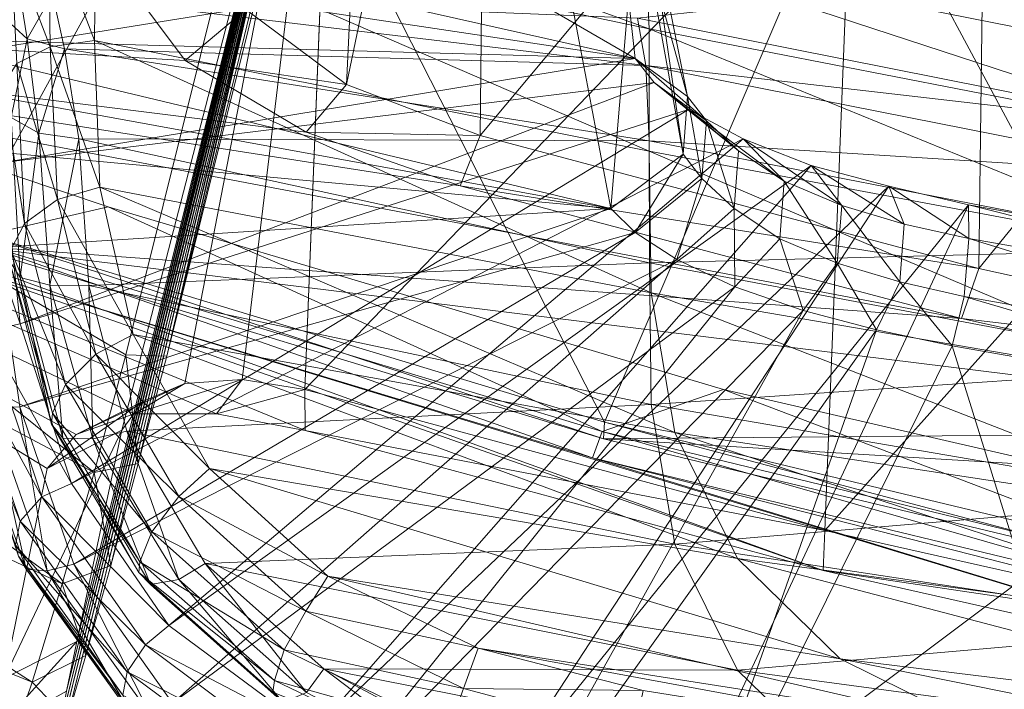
# Model space of a CAD drawing. Header units: inches. Extents: x 813 to 1305, y 19 to 194.
# Tile 43 of 163: x 1163.94 to 1165.79, y 58.5 to 59.76. Entities that reach past the tile are written whole.
import ezdxf

# ---------------------------------------------------------------- set-up
doc = ezdxf.new("R2010")
doc.units = ezdxf.units.IN
doc.header["$MEASUREMENT"] = 0
doc.layers.add('CET color Grey98', color=7, linetype='Continuous', true_color=0xfafafa)
doc.layers.add('CET color Grey99', color=7, linetype='Continuous', true_color=0xfcfcfc)
doc.layers.add('CET Default', color=7, linetype='Continuous')

# ---------------------------------------------------------------- blocks, each defined once
blk = doc.blocks.new('*C286')
at = {"layer": 'CET color Grey98', "linetype": 'Continuous', "lineweight": 0}
for points in [[(6.828, 20.5817, 40.3444), (5.9841, 20.7303, 40.4087), (6.4491, 21.7997, 41.198), (6.828, 20.5817, 40.3444)], [(7.3593, 21.6564, 41.1198), (6.828, 20.5817, 40.3444), (6.4491, 21.7997, 41.198), (7.3593, 21.6564, 41.1198)], [(6.4474, 21.6567, 41.4336), (5.9575, 20.4663, 40.4944), (7.3579, 21.5171, 41.3576), (6.4474, 21.6567, 41.4336)], [(6.9699, 20.5519, 40.3284), (6.828, 20.5817, 40.3444), (7.3593, 21.6564, 41.1198), (6.9699, 20.5519, 40.3284)], [(7.7005, 21.5776, 41.0761), (6.9699, 20.5519, 40.3284), (7.3593, 21.6564, 41.1198), (7.7005, 21.5776, 41.0761)], [(7.1081, 20.5156, 40.2995), (6.9699, 20.5519, 40.3284), (7.7005, 21.5776, 41.0761), (7.1081, 20.5156, 40.2995)], [(8.0213, 21.4499, 41.005), (7.1081, 20.5156, 40.2995), (7.7005, 21.5776, 41.0761), (8.0213, 21.4499, 41.005)], [(5.9575, 20.4663, 40.4944), (6.7973, 20.317, 40.4282), (7.3579, 21.5171, 41.3576), (5.9575, 20.4663, 40.4944)], [(7.3579, 21.5171, 41.3576), (6.7973, 20.317, 40.4282), (7.7037, 21.4386, 41.3141), (7.3579, 21.5171, 41.3576)], [(7.2366, 20.4707, 40.2478), (7.1081, 20.5156, 40.2995), (8.0213, 21.4499, 41.005), (7.2366, 20.4707, 40.2478)], [(8.2928, 21.2541, 40.8964), (7.2366, 20.4707, 40.2478), (8.0213, 21.4499, 41.005), (8.2928, 21.2541, 40.8964)], [(6.7973, 20.317, 40.4282), (6.947, 20.2817, 40.4033), (7.7037, 21.4386, 41.3141), (6.7973, 20.317, 40.4282)], [(7.7037, 21.4386, 41.3141), (6.947, 20.2817, 40.4033), (8.0286, 21.3095, 41.2423), (7.7037, 21.4386, 41.3141)], [(6.0846, 21.227, 17.5186), (5.0893, 21.4101, 17.4229), (7.504, 20.7929, 17.8769), (6.0846, 21.227, 17.5186)], [(5.0893, 21.4101, 17.4229), (6.2868, 21.0875, 17.7281), (7.504, 20.7929, 17.8769), (5.0893, 21.4101, 17.4229)], [(8.0878, 21.4109, 41.238), (8.0601, 21.3565, 41.2572), (8.3781, 21.1949, 41.1175), (8.0878, 21.4109, 41.238)], [(8.0878, 21.4109, 41.238), (8.3781, 21.1949, 41.1175), (8.3866, 21.2388, 41.066), (8.0878, 21.4109, 41.238)], [(8.0601, 21.3565, 41.2572), (8.0286, 21.3095, 41.2423), (8.3438, 21.1443, 41.1407), (8.0601, 21.3565, 41.2572)], [(8.0601, 21.3565, 41.2572), (8.3438, 21.1443, 41.1407), (8.3781, 21.1949, 41.1175), (8.0601, 21.3565, 41.2572)], [(8.4909, 21.2838, 15.7438), (8.6006, 21.3435, 15.7113), (8.5568, 21.2143, 15.5172), (8.4909, 21.2838, 15.7438)], [(8.5568, 21.2143, 15.5172), (8.6006, 21.3435, 15.7113), (9.8698, 20.6791, 15.4352), (8.5568, 21.2143, 15.5172)], [(7.9934, 19.2464, 16.919), (8.5073, 21.328, 15.9552), (8.4909, 21.2838, 15.7438), (7.9934, 19.2464, 16.919)], [(7.9934, 19.2464, 16.919), (7.9942, 19.2388, 17.0356), (8.5073, 21.328, 15.9552), (7.9934, 19.2464, 16.919)], [(7.9942, 19.2388, 17.0356), (8.5049, 21.299, 16.171), (8.5073, 21.328, 15.9552), (7.9942, 19.2388, 17.0356)], [(6.947, 20.2817, 40.4033), (7.0926, 20.2427, 40.368), (8.0286, 21.3095, 41.2423), (6.947, 20.2817, 40.4033)], [(8.0286, 21.3095, 41.2423), (7.0926, 20.2427, 40.368), (8.3, 21.1082, 41.1307), (8.0286, 21.3095, 41.2423)], [(7.9942, 19.2388, 17.0356), (7.9904, 19.2126, 17.1499), (8.5049, 21.299, 16.171), (7.9942, 19.2388, 17.0356)], [(7.9904, 19.2126, 17.1499), (8.4923, 21.2313, 16.3781), (8.5049, 21.299, 16.171), (7.9904, 19.2126, 17.1499)], [(8.0286, 21.3095, 41.2423), (8.3, 21.1082, 41.1307), (8.3438, 21.1443, 41.1407), (8.0286, 21.3095, 41.2423)], [(8.4923, 21.2313, 16.3781), (8.473, 21.1384, 16.5748), (8.6249, 21.3052, 16.4073), (8.4923, 21.2313, 16.3781)], [(8.473, 21.1384, 16.5748), (8.6093, 21.2074, 16.6251), (8.6249, 21.3052, 16.4073), (8.473, 21.1384, 16.5748)], [(7.9839, 19.2175, 16.8083), (8.4909, 21.2838, 15.7438), (8.456, 21.1647, 15.5666), (7.9839, 19.2175, 16.8083)], [(7.9839, 19.2175, 16.8083), (7.9934, 19.2464, 16.919), (8.4909, 21.2838, 15.7438), (7.9839, 19.2175, 16.8083)], [(8.3331, 21.2777, 40.9254), (8.3678, 21.2803, 40.9761), (8.5284, 21.0051, 40.775), (8.3331, 21.2777, 40.9254)], [(8.3678, 21.2803, 40.9761), (8.3809, 21.2572, 41.0315), (8.5681, 21.0018, 40.8216), (8.3678, 21.2803, 40.9761)], [(8.3678, 21.2803, 40.9761), (8.5681, 21.0018, 40.8216), (8.5284, 21.0051, 40.775), (8.3678, 21.2803, 40.9761)], [(8.456, 21.1647, 15.5666), (8.4909, 21.2838, 15.7438), (8.5568, 21.2143, 15.5172), (8.456, 21.1647, 15.5666)], [(8.2928, 21.2541, 40.8964), (8.3331, 21.2777, 40.9254), (8.4787, 20.9925, 40.7519), (8.2928, 21.2541, 40.8964)], [(8.3331, 21.2777, 40.9254), (8.5284, 21.0051, 40.775), (8.4787, 20.9925, 40.7519), (8.3331, 21.2777, 40.9254)], [(7.3455, 20.4196, 40.167), (7.2366, 20.4707, 40.2478), (8.2928, 21.2541, 40.8964), (7.3455, 20.4196, 40.167)], [(8.4787, 20.9925, 40.7519), (7.3455, 20.4196, 40.167), (8.2928, 21.2541, 40.8964), (8.4787, 20.9925, 40.7519)], [(8.3809, 21.2572, 41.0315), (8.3866, 21.2388, 41.066), (8.5822, 20.9775, 40.875), (8.3809, 21.2572, 41.0315)], [(8.3809, 21.2572, 41.0315), (8.5822, 20.9775, 40.875), (8.5681, 21.0018, 40.8216), (8.3809, 21.2572, 41.0315)], [(6.0779, 21.1521, 17.3494), (6.0846, 21.227, 17.5186), (7.0701, 21.0046, 17.6302), (6.0779, 21.1521, 17.3494)], [(7.0701, 21.0046, 17.6302), (6.0846, 21.227, 17.5186), (8.6998, 20.4307, 18.0492), (7.0701, 21.0046, 17.6302)], [(6.0846, 21.227, 17.5186), (7.504, 20.7929, 17.8769), (8.6998, 20.4307, 18.0492), (6.0846, 21.227, 17.5186)], [(7.9904, 19.2126, 17.1499), (7.9854, 19.1817, 17.2632), (8.4923, 21.2313, 16.3781), (7.9904, 19.2126, 17.1499)], [(7.9854, 19.1817, 17.2632), (8.473, 21.1384, 16.5748), (8.4923, 21.2313, 16.3781), (7.9854, 19.1817, 17.2632)], [(8.3866, 21.2388, 41.066), (8.3781, 21.1949, 41.1175), (8.5881, 20.9569, 40.9082), (8.3866, 21.2388, 41.066)], [(8.3866, 21.2388, 41.066), (8.5881, 20.9569, 40.9082), (8.5822, 20.9775, 40.875), (8.3866, 21.2388, 41.066)], [(8.473, 21.1384, 16.5748), (8.3885, 20.7403, 17.3458), (8.6093, 21.2074, 16.6251), (8.473, 21.1384, 16.5748)], [(8.3885, 20.7403, 17.3458), (8.5286, 20.8127, 17.397), (8.6093, 21.2074, 16.6251), (8.3885, 20.7403, 17.3458)], [(8.456, 21.1647, 15.5666), (8.5568, 21.2143, 15.5172), (8.5006, 21.0294, 15.3777), (8.456, 21.1647, 15.5666)], [(8.5006, 21.0294, 15.3777), (8.5568, 21.2143, 15.5172), (9.8049, 20.4152, 15.2999), (8.5006, 21.0294, 15.3777)], [(8.6093, 21.2074, 16.6251), (8.5286, 20.8127, 17.397), (9.8664, 19.9918, 18.2418), (8.6093, 21.2074, 16.6251)], [(8.5568, 21.2143, 15.5172), (9.8698, 20.6791, 15.4352), (9.8049, 20.4152, 15.2999), (8.5568, 21.2143, 15.5172)], [(8.3781, 21.1949, 41.1175), (8.3438, 21.1443, 41.1407), (8.5796, 20.9118, 40.9605), (8.3781, 21.1949, 41.1175)], [(8.3781, 21.1949, 41.1175), (8.5796, 20.9118, 40.9605), (8.5881, 20.9569, 40.9082), (8.3781, 21.1949, 41.1175)], [(6.0779, 21.1521, 17.3494), (7.0672, 20.9294, 17.4624), (6.0279, 19.7662, 17.0377), (6.0779, 21.1521, 17.3494)], [(7.0672, 20.9294, 17.4624), (6.0779, 21.1521, 17.3494), (7.0701, 21.0046, 17.6302), (7.0672, 20.9294, 17.4624)], [(7.9679, 19.1601, 16.707), (8.456, 21.1647, 15.5666), (8.4092, 20.9949, 15.4387), (7.9679, 19.1601, 16.707)], [(7.9679, 19.1601, 16.707), (7.9839, 19.2175, 16.8083), (8.456, 21.1647, 15.5666), (7.9679, 19.1601, 16.707)], [(8.4092, 20.9949, 15.4387), (8.456, 21.1647, 15.5666), (8.5006, 21.0294, 15.3777), (8.4092, 20.9949, 15.4387)], [(8.3885, 20.7403, 17.3458), (8.473, 21.1384, 16.5748), (7.9854, 19.1817, 17.2632), (8.3885, 20.7403, 17.3458)], [(8.3438, 21.1443, 41.1407), (8.3, 21.1082, 41.1307), (8.5387, 20.8658, 40.988), (8.3438, 21.1443, 41.1407)], [(8.3438, 21.1443, 41.1407), (8.5387, 20.8658, 40.988), (8.5796, 20.9118, 40.9605), (8.3438, 21.1443, 41.1407)], [(7.0926, 20.2427, 40.368), (7.2209, 20.1925, 40.2977), (8.3, 21.1082, 41.1307), (7.0926, 20.2427, 40.368)], [(8.3, 21.1082, 41.1307), (7.2209, 20.1925, 40.2977), (8.4826, 20.841, 40.983), (8.3, 21.1082, 41.1307)], [(8.3, 21.1082, 41.1307), (8.4826, 20.841, 40.983), (8.5387, 20.8658, 40.988), (8.3, 21.1082, 41.1307)], [(6.2868, 21.0875, 17.7281), (6.272, 21.0384, 17.7466), (7.4859, 20.7429, 17.8966), (6.2868, 21.0875, 17.7281)], [(7.504, 20.7929, 17.8769), (6.2868, 21.0875, 17.7281), (7.4859, 20.7429, 17.8966), (7.504, 20.7929, 17.8769)], [(6.2634, 21.0492, 17.8523), (4.8932, 20.913, 18.5145), (7.4829, 20.7567, 17.9988), (6.2634, 21.0492, 17.8523)], [(6.272, 21.0384, 17.7466), (6.0789, 20.9353, 17.6983), (7.2578, 20.6641, 17.8453), (6.272, 21.0384, 17.7466)], [(7.4813, 20.7256, 17.9378), (6.2621, 21.0183, 17.7905), (6.2634, 21.0492, 17.8523), (7.4813, 20.7256, 17.9378)], [(7.4829, 20.7567, 17.9988), (7.4813, 20.7256, 17.9378), (6.2634, 21.0492, 17.8523), (7.4829, 20.7567, 17.9988)], [(7.4859, 20.7429, 17.8966), (6.272, 21.0384, 17.7466), (7.2578, 20.6641, 17.8453), (7.4859, 20.7429, 17.8966)], [(8.4092, 20.9949, 15.4387), (8.5006, 21.0294, 15.3777), (8.4406, 20.8204, 15.2787), (8.4092, 20.9949, 15.4387)], [(8.4406, 20.8204, 15.2787), (8.5006, 21.0294, 15.3777), (9.7327, 20.1327, 15.2141), (8.4406, 20.8204, 15.2787)], [(8.5006, 21.0294, 15.3777), (9.8049, 20.4152, 15.2999), (9.7327, 20.1327, 15.2141), (8.5006, 21.0294, 15.3777)], [(5.8573, 19.8065, 17.0011), (6.2621, 21.0183, 17.7905), (7.0104, 19.623, 17.1541), (5.8573, 19.8065, 17.0011)], [(6.2621, 21.0183, 17.7905), (7.4813, 20.7256, 17.9378), (7.0104, 19.623, 17.1541), (6.2621, 21.0183, 17.7905)], [(7.0672, 20.9294, 17.4624), (7.0701, 21.0046, 17.6302), (8.0437, 20.741, 17.7565), (7.0672, 20.9294, 17.4624)], [(8.0437, 20.741, 17.7565), (7.0701, 21.0046, 17.6302), (9.8664, 19.9918, 18.2418), (8.0437, 20.741, 17.7565)], [(7.0701, 21.0046, 17.6302), (8.6998, 20.4307, 18.0492), (9.8664, 19.9918, 18.2418), (7.0701, 21.0046, 17.6302)], [(8.4787, 20.9925, 40.7519), (8.5284, 21.0051, 40.775), (8.5798, 20.697, 40.5884), (8.4787, 20.9925, 40.7519)], [(8.5284, 21.0051, 40.775), (8.6361, 20.699, 40.606), (8.5798, 20.697, 40.5884), (8.5284, 21.0051, 40.775)], [(8.5284, 21.0051, 40.775), (8.5681, 21.0018, 40.8216), (8.6361, 20.699, 40.606), (8.5284, 21.0051, 40.775)], [(8.5681, 21.0018, 40.8216), (8.6784, 20.6871, 40.6477), (8.6361, 20.699, 40.606), (8.5681, 21.0018, 40.8216)], [(8.5681, 21.0018, 40.8216), (8.5822, 20.9775, 40.875), (8.6784, 20.6871, 40.6477), (8.5681, 21.0018, 40.8216)], [(7.4237, 20.3686, 40.0559), (7.3455, 20.4196, 40.167), (8.4787, 20.9925, 40.7519), (7.4237, 20.3686, 40.0559)], [(8.5798, 20.697, 40.5884), (7.4237, 20.3686, 40.0559), (8.4787, 20.9925, 40.7519), (8.5798, 20.697, 40.5884)], [(7.9461, 19.069, 16.6377), (8.4092, 20.9949, 15.4387), (8.3577, 20.8035, 15.3476), (7.9461, 19.069, 16.6377)], [(7.9461, 19.069, 16.6377), (7.9679, 19.1601, 16.707), (8.4092, 20.9949, 15.4387), (7.9461, 19.069, 16.6377)], [(8.3577, 20.8035, 15.3476), (8.4092, 20.9949, 15.4387), (8.4406, 20.8204, 15.2787), (8.3577, 20.8035, 15.3476)], [(8.5881, 20.9569, 40.9082), (8.5796, 20.9118, 40.9605), (8.6948, 20.6365, 40.7304), (8.5881, 20.9569, 40.9082)], [(7.0672, 20.9294, 17.4624), (7.0146, 19.5927, 17.163), (6.0279, 19.7662, 17.0377), (7.0672, 20.9294, 17.4624)], [(7.0672, 20.9294, 17.4624), (8.0441, 20.6644, 17.5908), (7.0146, 19.5927, 17.163), (7.0672, 20.9294, 17.4624)], [(8.0441, 20.6644, 17.5908), (7.0672, 20.9294, 17.4624), (8.0437, 20.741, 17.7565), (8.0441, 20.6644, 17.5908)], [(4.8932, 20.913, 18.5145), (5.8569, 20.7423, 18.611), (7.4829, 20.7567, 17.9988), (4.8932, 20.913, 18.5145)], [(8.5796, 20.9118, 40.9605), (8.5387, 20.8658, 40.988), (8.6875, 20.5928, 40.7843), (8.5796, 20.9118, 40.9605)], [(8.5796, 20.9118, 40.9605), (8.6875, 20.5928, 40.7843), (8.6948, 20.6365, 40.7304), (8.5796, 20.9118, 40.9605)], [(8.5387, 20.8658, 40.988), (8.4826, 20.841, 40.983), (8.6435, 20.5545, 40.8168), (8.5387, 20.8658, 40.988)], [(8.5387, 20.8658, 40.988), (8.6435, 20.5545, 40.8168), (8.6875, 20.5928, 40.7843), (8.5387, 20.8658, 40.988)], [(7.2209, 20.1925, 40.2977), (7.3236, 20.1376, 40.1954), (8.4826, 20.841, 40.983), (7.2209, 20.1925, 40.2977)], [(8.4826, 20.841, 40.983), (7.3236, 20.1376, 40.1954), (8.5791, 20.5408, 40.8167), (8.4826, 20.841, 40.983)], [(8.4826, 20.841, 40.983), (8.5791, 20.5408, 40.8167), (8.6435, 20.5545, 40.8168), (8.4826, 20.841, 40.983)], [(8.3577, 20.8035, 15.3476), (8.4406, 20.8204, 15.2787), (8.3805, 20.5992, 15.2105), (8.3577, 20.8035, 15.3476)], [(8.3805, 20.5992, 15.2105), (8.4406, 20.8204, 15.2787), (9.6537, 19.8472, 15.1445), (8.3805, 20.5992, 15.2105)], [(8.4406, 20.8204, 15.2787), (9.7327, 20.1327, 15.2141), (9.6537, 19.8472, 15.1445), (8.4406, 20.8204, 15.2787)], [(7.9236, 18.9632, 16.5917), (8.3577, 20.8035, 15.3476), (8.304, 20.6012, 15.2851), (7.9236, 18.9632, 16.5917)], [(7.9236, 18.9632, 16.5917), (7.9461, 19.069, 16.6377), (8.3577, 20.8035, 15.3476), (7.9236, 18.9632, 16.5917)], [(8.304, 20.6012, 15.2851), (8.3577, 20.8035, 15.3476), (8.3805, 20.5992, 15.2105), (8.304, 20.6012, 15.2851)], [(8.3885, 20.7403, 17.3458), (8.3491, 20.6865, 17.4458), (8.5286, 20.8127, 17.397), (8.3885, 20.7403, 17.3458)], [(8.3491, 20.6865, 17.4458), (8.4742, 20.7485, 17.5452), (8.5286, 20.8127, 17.397), (8.3491, 20.6865, 17.4458)], [(9.8664, 19.9918, 18.2418), (8.5286, 20.8127, 17.397), (8.4742, 20.7485, 17.5452), (9.8664, 19.9918, 18.2418)], [(7.504, 20.7929, 17.8769), (7.4859, 20.7429, 17.8966), (8.6789, 20.3819, 18.0693), (7.504, 20.7929, 17.8769)], [(8.6998, 20.4307, 18.0492), (7.504, 20.7929, 17.8769), (8.6789, 20.3819, 18.0693), (8.6998, 20.4307, 18.0492)], [(6.8105, 20.5307, 18.7256), (5.8569, 20.7423, 18.611), (5.8284, 20.646, 18.6793), (6.8105, 20.5307, 18.7256)], [(7.4829, 20.7567, 17.9988), (5.8569, 20.7423, 18.611), (8.6794, 20.393, 18.1724), (7.4829, 20.7567, 17.9988)], [(5.8569, 20.7423, 18.611), (6.8105, 20.5307, 18.7256), (8.6794, 20.393, 18.1724), (5.8569, 20.7423, 18.611)], [(7.4859, 20.7429, 17.8966), (7.2578, 20.6641, 17.8453), (8.4137, 20.3207, 18.012), (7.4859, 20.7429, 17.8966)], [(8.6781, 20.3631, 18.1111), (7.4813, 20.7256, 17.9378), (7.4829, 20.7567, 17.9988), (8.6781, 20.3631, 18.1111)], [(8.6794, 20.393, 18.1724), (8.6781, 20.3631, 18.1111), (7.4829, 20.7567, 17.9988), (8.6794, 20.393, 18.1724)], [(8.6789, 20.3819, 18.0693), (7.4859, 20.7429, 17.8966), (8.4137, 20.3207, 18.012), (8.6789, 20.3819, 18.0693)], [(8.3491, 20.6865, 17.4458), (8.2698, 20.6531, 17.5287), (8.4742, 20.7485, 17.5452), (8.3491, 20.6865, 17.4458)], [(8.2698, 20.6531, 17.5287), (8.3652, 20.71, 17.6705), (8.4742, 20.7485, 17.5452), (8.2698, 20.6531, 17.5287)], [(8.4742, 20.7485, 17.5452), (8.3652, 20.71, 17.6705), (9.8664, 19.9918, 18.2418), (8.4742, 20.7485, 17.5452)], [(5.964, 20.637, 40.3475), (5.9841, 20.7303, 40.4087), (6.8051, 20.4889, 40.2826), (5.964, 20.637, 40.3475)], [(5.9841, 20.7303, 40.4087), (6.828, 20.5817, 40.3444), (6.8051, 20.4889, 40.2826), (5.9841, 20.7303, 40.4087)], [(7.0104, 19.623, 17.1541), (7.4813, 20.7256, 17.9378), (8.153, 19.404, 17.3369), (7.0104, 19.623, 17.1541)], [(7.4813, 20.7256, 17.9378), (8.6781, 20.3631, 18.1111), (8.153, 19.404, 17.3369), (7.4813, 20.7256, 17.9378)], [(7.9854, 19.1817, 17.2632), (8.3491, 20.6865, 17.4458), (8.3885, 20.7403, 17.3458), (7.9854, 19.1817, 17.2632)], [(8.0441, 20.6644, 17.5908), (8.0437, 20.741, 17.7565), (8.2105, 20.7099, 17.742), (8.0441, 20.6644, 17.5908)], [(8.2105, 20.7099, 17.742), (8.0437, 20.741, 17.7565), (9.8664, 19.9918, 18.2418), (8.2105, 20.7099, 17.742)], [(8.1619, 20.6453, 17.5806), (8.0441, 20.6644, 17.5908), (8.2105, 20.7099, 17.742), (8.1619, 20.6453, 17.5806)], [(8.2698, 20.6531, 17.5287), (8.1619, 20.6453, 17.5806), (8.3652, 20.71, 17.6705), (8.2698, 20.6531, 17.5287)], [(8.1619, 20.6453, 17.5806), (8.2105, 20.7099, 17.742), (8.3652, 20.71, 17.6705), (8.1619, 20.6453, 17.5806)], [(9.8664, 19.9918, 18.2418), (8.3652, 20.71, 17.6705), (8.2105, 20.7099, 17.742), (9.8664, 19.9918, 18.2418)], [(7.4692, 20.3239, 39.9251), (7.4237, 20.3686, 40.0559), (8.5798, 20.697, 40.5884), (7.4692, 20.3239, 39.9251)], [(8.6239, 20.3971, 40.4077), (7.4692, 20.3239, 39.9251), (8.5798, 20.697, 40.5884), (8.6239, 20.3971, 40.4077)], [(8.5798, 20.697, 40.5884), (8.6361, 20.699, 40.606), (8.6239, 20.3971, 40.4077), (8.5798, 20.697, 40.5884)], [(7.9854, 19.1817, 17.2632), (8.2698, 20.6531, 17.5287), (8.3491, 20.6865, 17.4458), (7.9854, 19.1817, 17.2632)], [(8.0441, 20.6644, 17.5908), (7.994, 19.3988, 17.3112), (7.0146, 19.5927, 17.163), (8.0441, 20.6644, 17.5908)], [(7.9854, 19.1817, 17.2632), (8.0441, 20.6644, 17.5908), (8.1619, 20.6453, 17.5806), (7.9854, 19.1817, 17.2632)], [(7.9854, 19.1817, 17.2632), (8.1619, 20.6453, 17.5806), (8.2698, 20.6531, 17.5287), (7.9854, 19.1817, 17.2632)], [(6.7777, 20.4364, 18.793), (5.8284, 20.646, 18.6793), (5.8111, 19.2485, 18.8002), (6.7777, 20.4364, 18.793)], [(6.7777, 20.4364, 18.793), (6.8105, 20.5307, 18.7256), (5.8284, 20.646, 18.6793), (6.7777, 20.4364, 18.793)], [(5.9567, 20.5283, 40.3401), (5.964, 20.637, 40.3475), (6.7968, 20.3803, 40.2754), (5.9567, 20.5283, 40.3401)], [(5.964, 20.637, 40.3475), (6.8051, 20.4889, 40.2826), (6.7968, 20.3803, 40.2754), (5.964, 20.637, 40.3475)], [(5.7109, 9.8853, 12.6152), (5.6336, 9.8873, 12.693), (8.304, 20.6012, 15.2851), (5.7109, 9.8853, 12.6152)], [(8.304, 20.6012, 15.2851), (5.6336, 9.8873, 12.693), (7.9024, 18.8529, 16.5573), (8.304, 20.6012, 15.2851)], [(8.3805, 20.5992, 15.2105), (5.7109, 9.8853, 12.6152), (8.304, 20.6012, 15.2851), (8.3805, 20.5992, 15.2105)], [(8.3805, 20.5992, 15.2105), (9.6537, 19.8472, 15.1445), (5.7109, 9.8853, 12.6152), (8.3805, 20.5992, 15.2105)], [(7.9024, 18.8529, 16.5573), (7.9236, 18.9632, 16.5917), (8.304, 20.6012, 15.2851), (7.9024, 18.8529, 16.5573)], [(6.8051, 20.4889, 40.2826), (6.828, 20.5817, 40.3444), (6.9264, 20.4616, 40.2684), (6.8051, 20.4889, 40.2826)], [(6.828, 20.5817, 40.3444), (6.9699, 20.5519, 40.3284), (6.9264, 20.4616, 40.2684), (6.828, 20.5817, 40.3444)], [(6.9264, 20.4616, 40.2684), (6.9699, 20.5519, 40.3284), (7.0438, 20.4266, 40.2428), (6.9264, 20.4616, 40.2684)], [(6.9699, 20.5519, 40.3284), (7.1081, 20.5156, 40.2995), (7.0438, 20.4266, 40.2428), (6.9699, 20.5519, 40.3284)], [(7.3236, 20.1376, 40.1954), (7.388, 20.0864, 40.0639), (8.5791, 20.5408, 40.8167), (7.3236, 20.1376, 40.1954)], [(8.5791, 20.5408, 40.8167), (7.388, 20.0864, 40.0639), (8.6116, 20.2372, 40.6318), (8.5791, 20.5408, 40.8167)], [(8.6435, 20.5545, 40.8168), (8.5791, 20.5408, 40.8167), (8.6806, 20.2429, 40.6284), (8.6435, 20.5545, 40.8168)], [(8.5791, 20.5408, 40.8167), (8.6116, 20.2372, 40.6318), (8.6806, 20.2429, 40.6284), (8.5791, 20.5408, 40.8167)], [(5.9575, 20.4663, 40.4944), (5.9567, 20.5283, 40.3401), (6.7973, 20.317, 40.4282), (5.9575, 20.4663, 40.4944)], [(5.9567, 20.5283, 40.3401), (6.7968, 20.3803, 40.2754), (6.7973, 20.317, 40.4282), (5.9567, 20.5283, 40.3401)], [(7.7527, 20.2809, 18.8561), (6.8105, 20.5307, 18.7256), (6.7777, 20.4364, 18.793), (7.7527, 20.2809, 18.8561)], [(6.8105, 20.5307, 18.7256), (7.7527, 20.2809, 18.8561), (9.8466, 19.9535, 18.3686), (6.8105, 20.5307, 18.7256)], [(8.6794, 20.393, 18.1724), (6.8105, 20.5307, 18.7256), (9.8466, 19.9535, 18.3686), (8.6794, 20.393, 18.1724)], [(7.0438, 20.4266, 40.2428), (7.1081, 20.5156, 40.2995), (7.1518, 20.3809, 40.1999), (7.0438, 20.4266, 40.2428)], [(7.1081, 20.5156, 40.2995), (7.2366, 20.4707, 40.2478), (7.1518, 20.3809, 40.1999), (7.1081, 20.5156, 40.2995)], [(7.1518, 20.3809, 40.1999), (7.2366, 20.4707, 40.2478), (7.2377, 20.3234, 40.1304), (7.1518, 20.3809, 40.1999)], [(7.2366, 20.4707, 40.2478), (7.3455, 20.4196, 40.167), (7.2377, 20.3234, 40.1304), (7.2366, 20.4707, 40.2478)], [(6.9181, 20.353, 40.2611), (6.9264, 20.4616, 40.2684), (7.0354, 20.318, 40.2355), (6.9181, 20.353, 40.2611)], [(6.9264, 20.4616, 40.2684), (7.0438, 20.4266, 40.2428), (7.0354, 20.318, 40.2355), (6.9264, 20.4616, 40.2684)], [(6.76, 19.0442, 18.9135), (6.7777, 20.4364, 18.793), (5.8111, 19.2485, 18.8002), (6.76, 19.0442, 18.9135)], [(7.715, 20.1865, 18.9234), (6.7777, 20.4364, 18.793), (6.76, 19.0442, 18.9135), (7.715, 20.1865, 18.9234)], [(7.715, 20.1865, 18.9234), (7.7527, 20.2809, 18.8561), (6.7777, 20.4364, 18.793), (7.715, 20.1865, 18.9234)], [(7.0354, 20.318, 40.2355), (7.0438, 20.4266, 40.2428), (7.1435, 20.2723, 40.1926), (7.0354, 20.318, 40.2355)], [(7.0438, 20.4266, 40.2428), (7.1518, 20.3809, 40.1999), (7.1435, 20.2723, 40.1926), (7.0438, 20.4266, 40.2428)], [(7.2377, 20.3234, 40.1304), (7.3455, 20.4196, 40.167), (7.2981, 20.2674, 40.0371), (7.2377, 20.3234, 40.1304)], [(7.3455, 20.4196, 40.167), (7.4237, 20.3686, 40.0559), (7.2981, 20.2674, 40.0371), (7.3455, 20.4196, 40.167)], [(8.6484, 20.2151, 40.2433), (7.4692, 20.3239, 39.9251), (8.6239, 20.3971, 40.4077), (8.6484, 20.2151, 40.2433)], [(6.7973, 20.317, 40.4282), (6.7968, 20.3803, 40.2754), (6.947, 20.2817, 40.4033), (6.7973, 20.317, 40.4282)], [(6.7968, 20.3803, 40.2754), (6.9181, 20.353, 40.2611), (6.947, 20.2817, 40.4033), (6.7968, 20.3803, 40.2754)], [(8.6789, 20.3819, 18.0693), (8.4137, 20.3207, 18.012), (9.5565, 19.9367, 18.1895), (8.6789, 20.3819, 18.0693)], [(7.2981, 20.2674, 40.0371), (7.4237, 20.3686, 40.0559), (7.3337, 20.2217, 39.9261), (7.2981, 20.2674, 40.0371)], [(7.4237, 20.3686, 40.0559), (7.4692, 20.3239, 39.9251), (7.3337, 20.2217, 39.9261), (7.4237, 20.3686, 40.0559)], [(8.153, 19.404, 17.3369), (8.6781, 20.3631, 18.1111), (9.2817, 19.1446, 17.5506), (8.153, 19.404, 17.3369)], [(6.9181, 20.353, 40.2611), (7.0354, 20.318, 40.2355), (7.0926, 20.2427, 40.368), (6.9181, 20.353, 40.2611)], [(6.947, 20.2817, 40.4033), (6.9181, 20.353, 40.2611), (7.0926, 20.2427, 40.368), (6.947, 20.2817, 40.4033)], [(7.0354, 20.318, 40.2355), (7.1435, 20.2723, 40.1926), (7.2209, 20.1925, 40.2977), (7.0354, 20.318, 40.2355)], [(7.0926, 20.2427, 40.368), (7.0354, 20.318, 40.2355), (7.2209, 20.1925, 40.2977), (7.0926, 20.2427, 40.368)], [(7.2294, 20.2149, 40.1231), (7.2377, 20.3234, 40.1304), (7.2897, 20.1589, 40.0298), (7.2294, 20.2149, 40.1231)], [(7.2377, 20.3234, 40.1304), (7.2981, 20.2674, 40.0371), (7.2897, 20.1589, 40.0298), (7.2377, 20.3234, 40.1304)], [(7.3337, 20.2217, 39.9261), (7.4692, 20.3239, 39.9251), (7.4207, 19.74, 38.1138), (7.3337, 20.2217, 39.9261)], [(7.4692, 20.3239, 39.9251), (7.559, 19.8502, 38.1123), (7.4207, 19.74, 38.1138), (7.4692, 20.3239, 39.9251)], [(8.6702, 20.1046, 40.0239), (7.4692, 20.3239, 39.9251), (8.6484, 20.2151, 40.2433), (8.6702, 20.1046, 40.0239)], [(8.6875, 20.0323, 39.7878), (7.4692, 20.3239, 39.9251), (8.6702, 20.1046, 40.0239), (8.6875, 20.0323, 39.7878)], [(7.559, 19.8502, 38.1123), (7.4692, 20.3239, 39.9251), (8.6875, 20.0323, 39.7878), (7.559, 19.8502, 38.1123)], [(8.0417, 20.1799, 18.9292), (7.7527, 20.2809, 18.8561), (7.715, 20.1865, 18.9234), (8.0417, 20.1799, 18.9292)], [(9.8466, 19.9535, 18.3686), (7.7527, 20.2809, 18.8561), (8.0417, 20.1799, 18.9292), (9.8466, 19.9535, 18.3686)], [(7.2209, 20.1925, 40.2977), (7.1435, 20.2723, 40.1926), (7.3236, 20.1376, 40.1954), (7.2209, 20.1925, 40.2977)], [(7.1435, 20.2723, 40.1926), (7.2294, 20.2149, 40.1231), (7.3236, 20.1376, 40.1954), (7.1435, 20.2723, 40.1926)], [(7.2897, 20.1589, 40.0298), (7.2981, 20.2674, 40.0371), (7.3254, 20.1131, 39.9188), (7.2897, 20.1589, 40.0298)], [(7.2981, 20.2674, 40.0371), (7.3337, 20.2217, 39.9261), (7.3254, 20.1131, 39.9188), (7.2981, 20.2674, 40.0371)], [(7.388, 20.0864, 40.0639), (7.4238, 20.0417, 39.9192), (8.6116, 20.2372, 40.6318), (7.388, 20.0864, 40.0639)], [(8.6116, 20.2372, 40.6318), (7.4238, 20.0417, 39.9192), (8.6144, 20.0091, 40.4219), (8.6116, 20.2372, 40.6318)], [(7.3236, 20.1376, 40.1954), (7.2294, 20.2149, 40.1231), (7.388, 20.0864, 40.0639), (7.3236, 20.1376, 40.1954)], [(7.2294, 20.2149, 40.1231), (7.2897, 20.1589, 40.0298), (7.388, 20.0864, 40.0639), (7.2294, 20.2149, 40.1231)], [(7.3254, 20.1131, 39.9188), (7.3337, 20.2217, 39.9261), (7.4148, 19.6644, 38.1009), (7.3254, 20.1131, 39.9188)], [(7.3337, 20.2217, 39.9261), (7.4207, 19.74, 38.1138), (7.4148, 19.6644, 38.1009), (7.3337, 20.2217, 39.9261)], [(7.7002, 18.8114, 19.0427), (7.715, 20.1865, 18.9234), (6.76, 19.0442, 18.9135), (7.7002, 18.8114, 19.0427)], [(7.9663, 20.0902, 18.9863), (7.715, 20.1865, 18.9234), (7.7002, 18.8114, 19.0427), (7.9663, 20.0902, 18.9863)], [(7.9663, 20.0902, 18.9863), (8.0417, 20.1799, 18.9292), (7.715, 20.1865, 18.9234), (7.9663, 20.0902, 18.9863)], [(8.2692, 20.0453, 19.0963), (8.0417, 20.1799, 18.9292), (7.9663, 20.0902, 18.9863), (8.2692, 20.0453, 19.0963)], [(9.8466, 19.9535, 18.3686), (8.0417, 20.1799, 18.9292), (8.2692, 20.0453, 19.0963), (9.8466, 19.9535, 18.3686)], [(7.388, 20.0864, 40.0639), (7.2897, 20.1589, 40.0298), (7.4238, 20.0417, 39.9192), (7.388, 20.0864, 40.0639)], [(7.2897, 20.1589, 40.0298), (7.3254, 20.1131, 39.9188), (7.4238, 20.0417, 39.9192), (7.2897, 20.1589, 40.0298)], [(7.3254, 20.1131, 39.9188), (7.4148, 19.6644, 38.1009), (7.4769, 19.561, 38.1091), (7.3254, 20.1131, 39.9188)], [(7.4238, 20.0417, 39.9192), (7.3254, 20.1131, 39.9188), (7.4769, 19.561, 38.1091), (7.4238, 20.0417, 39.9192)], [(7.9021, 18.7463, 19.0899), (7.9663, 20.0902, 18.9863), (7.7002, 18.8114, 19.0427), (7.9021, 18.7463, 19.0899)], [(8.1551, 19.9495, 19.1265), (7.9663, 20.0902, 18.9863), (7.9021, 18.7463, 19.0899), (8.1551, 19.9495, 19.1265)], [(8.1551, 19.9495, 19.1265), (8.2692, 20.0453, 19.0963), (7.9663, 20.0902, 18.9863), (8.1551, 19.9495, 19.1265)], [(8.6144, 20.0091, 40.4219), (7.4238, 20.0417, 39.9192), (8.621, 19.8615, 40.1493), (8.6144, 20.0091, 40.4219)], [(8.621, 19.8615, 40.1493), (7.4238, 20.0417, 39.9192), (8.6359, 19.7692, 39.8524), (8.621, 19.8615, 40.1493)], [(8.6359, 19.7692, 39.8524), (7.4238, 20.0417, 39.9192), (8.7025, 19.2998, 38.0488), (8.6359, 19.7692, 39.8524)], [(7.4238, 20.0417, 39.9192), (7.4769, 19.561, 38.1091), (8.7025, 19.2998, 38.0488), (7.4238, 20.0417, 39.9192)], [(8.3792, 19.8981, 19.3496), (8.2692, 20.0453, 19.0963), (8.1551, 19.9495, 19.1265), (8.3792, 19.8981, 19.3496)], [(9.8466, 19.9535, 18.3686), (8.2692, 20.0453, 19.0963), (8.3792, 19.8981, 19.3496), (9.8466, 19.9535, 18.3686)], [(8.7898, 19.5561, 37.9912), (7.559, 19.8502, 38.1123), (8.6875, 20.0323, 39.7878), (8.7898, 19.5561, 37.9912)]]:
    blk.add_3dface(points, dxfattribs=at)
for points, invisible_edges in [([(6.7968, 20.3803, 40.2754), (6.8051, 20.4889, 40.2826), (6.9181, 20.353, 40.2611), (6.7968, 20.3803, 40.2754)], 2), ([(6.8051, 20.4889, 40.2826), (6.9264, 20.4616, 40.2684), (6.9181, 20.353, 40.2611), (6.8051, 20.4889, 40.2826)], 4), ([(7.1435, 20.2723, 40.1926), (7.1518, 20.3809, 40.1999), (7.2294, 20.2149, 40.1231), (7.1435, 20.2723, 40.1926)], 2), ([(7.1518, 20.3809, 40.1999), (7.2377, 20.3234, 40.1304), (7.2294, 20.2149, 40.1231), (7.1518, 20.3809, 40.1999)], 4)]:
    blk.add_3dface(points, dxfattribs=dict(at, invisible_edges=invisible_edges))
at = {"layer": 'CET color Grey99', "linetype": 'Continuous', "lineweight": 0}
for points in [[(6.0489, 21.2926, 41.6095), (7.0381, 21.1704, 41.5519), (5.8269, 21.4148, 41.6911), (6.0489, 21.2926, 41.6095)], [(7.0381, 21.1704, 41.5519), (6.783, 21.2976, 41.6318), (5.8269, 21.4148, 41.6911), (7.0381, 21.1704, 41.5519)], [(7.2315, 21.1919, 41.1381), (6.2157, 21.3286, 41.1987), (7.038, 21.3805, 41.2543), (7.2315, 21.1919, 41.1381)], [(6.783, 21.2976, 41.6318), (7.7185, 21.1504, 41.5569), (6.4929, 21.3768, 41.6796), (6.783, 21.2976, 41.6318)], [(7.7185, 21.1504, 41.5569), (7.4089, 21.2301, 41.6005), (6.4929, 21.3768, 41.6796), (7.7185, 21.1504, 41.5569)], [(7.2315, 21.1919, 41.1381), (7.038, 21.3805, 41.2543), (8.0087, 21.1892, 41.1628), (7.2315, 21.1919, 41.1381)], [(8.0087, 21.1892, 41.1628), (7.038, 21.3805, 41.2543), (7.7355, 21.335, 41.2431), (8.0087, 21.1892, 41.1628)], [(8.0087, 21.1892, 41.1628), (7.7355, 21.335, 41.2431), (7.7495, 21.3864, 41.2983), (8.0087, 21.1892, 41.1628)], [(8.0413, 21.2339, 41.2151), (8.0087, 21.1892, 41.1628), (7.7495, 21.3864, 41.2983), (8.0413, 21.2339, 41.2151)], [(8.1015, 21.2114, 41.4067), (7.7866, 21.3626, 41.4881), (7.7739, 21.3039, 41.5501), (8.1015, 21.2114, 41.4067)], [(8.1015, 21.2114, 41.4067), (8.1046, 21.2332, 41.3711), (7.7866, 21.3626, 41.4881), (8.1015, 21.2114, 41.4067)], [(6.3154, 21.1122, 41.0622), (6.2157, 21.3286, 41.1987), (7.2315, 21.1919, 41.1381), (6.3154, 21.1122, 41.0622)], [(7.0381, 21.1704, 41.5519), (8.0009, 21.0151, 41.4824), (6.783, 21.2976, 41.6318), (7.0381, 21.1704, 41.5519)], [(8.0009, 21.0151, 41.4824), (7.7185, 21.1504, 41.5569), (6.783, 21.2976, 41.6318), (8.0009, 21.0151, 41.4824)], [(7.7463, 21.2267, 41.5753), (7.4256, 21.3123, 41.6217), (7.4089, 21.2301, 41.6005), (7.7463, 21.2267, 41.5753)], [(7.7463, 21.2267, 41.5753), (7.7739, 21.3039, 41.5501), (7.4256, 21.3123, 41.6217), (7.7463, 21.2267, 41.5753)], [(8.0832, 21.1535, 41.4686), (7.7739, 21.3039, 41.5501), (7.7463, 21.2267, 41.5753), (8.0832, 21.1535, 41.4686)], [(8.0832, 21.1535, 41.4686), (8.1015, 21.2114, 41.4067), (7.7739, 21.3039, 41.5501), (8.0832, 21.1535, 41.4686)], [(6.2157, 21.1185, 41.4962), (7.2315, 20.9817, 41.4357), (6.0489, 21.2926, 41.6095), (6.2157, 21.1185, 41.4962)], [(7.2315, 20.9817, 41.4357), (7.0381, 21.1704, 41.5519), (6.0489, 21.2926, 41.6095), (7.2315, 20.9817, 41.4357)], [(8.2813, 21.0212, 41.099), (8.0413, 21.2339, 41.2151), (8.0853, 21.2526, 41.2924), (8.2813, 21.0212, 41.099)], [(8.3342, 21.0309, 41.1722), (8.0853, 21.2526, 41.2924), (8.1046, 21.2332, 41.3711), (8.3342, 21.0309, 41.1722)], [(8.3342, 21.0309, 41.1722), (8.2813, 21.0212, 41.099), (8.0853, 21.2526, 41.2924), (8.3342, 21.0309, 41.1722)], [(7.7185, 21.1504, 41.5569), (7.7463, 21.2267, 41.5753), (7.4089, 21.2301, 41.6005), (7.7185, 21.1504, 41.5569)], [(8.0428, 21.081, 41.4957), (7.7463, 21.2267, 41.5753), (7.7185, 21.1504, 41.5569), (8.0428, 21.081, 41.4957)], [(8.0428, 21.081, 41.4957), (8.0832, 21.1535, 41.4686), (7.7463, 21.2267, 41.5753), (8.0428, 21.081, 41.4957)], [(8.2315, 20.9911, 41.054), (8.0087, 21.1892, 41.1628), (8.0413, 21.2339, 41.2151), (8.2315, 20.9911, 41.054)], [(8.2813, 21.0212, 41.099), (8.2315, 20.9911, 41.054), (8.0413, 21.2339, 41.2151), (8.2813, 21.0212, 41.099)], [(8.3561, 21.0086, 41.2492), (8.1046, 21.2332, 41.3711), (8.1015, 21.2114, 41.4067), (8.3561, 21.0086, 41.2492)], [(8.3561, 21.0086, 41.2492), (8.3342, 21.0309, 41.1722), (8.1046, 21.2332, 41.3711), (8.3561, 21.0086, 41.2492)], [(8.3545, 20.9884, 41.2857), (8.1015, 21.2114, 41.4067), (8.0832, 21.1535, 41.4686), (8.3545, 20.9884, 41.2857)], [(8.3545, 20.9884, 41.2857), (8.3561, 21.0086, 41.2492), (8.1015, 21.2114, 41.4067), (8.3545, 20.9884, 41.2857)], [(7.3488, 20.9552, 40.9956), (6.3154, 21.1122, 41.0622), (7.2315, 21.1919, 41.1381), (7.3488, 20.9552, 40.9956)], [(7.3488, 20.9552, 40.9956), (7.2315, 21.1919, 41.1381), (8.2315, 20.9911, 41.054), (7.3488, 20.9552, 40.9956)], [(8.2315, 20.9911, 41.054), (7.2315, 21.1919, 41.1381), (8.0087, 21.1892, 41.1628), (8.2315, 20.9911, 41.054)], [(7.2315, 20.9817, 41.4357), (8.2236, 20.813, 41.3714), (7.0381, 21.1704, 41.5519), (7.2315, 20.9817, 41.4357)], [(8.2236, 20.813, 41.3714), (8.0009, 21.0151, 41.4824), (7.0381, 21.1704, 41.5519), (8.2236, 20.813, 41.3714)], [(8.0009, 21.0151, 41.4824), (8.0428, 21.081, 41.4957), (7.7185, 21.1504, 41.5569), (8.0009, 21.0151, 41.4824)], [(8.3319, 20.9317, 41.3479), (8.0832, 21.1535, 41.4686), (8.0428, 21.081, 41.4957), (8.3319, 20.9317, 41.3479)], [(8.3319, 20.9317, 41.3479), (8.3545, 20.9884, 41.2857), (8.0832, 21.1535, 41.4686), (8.3319, 20.9317, 41.3479)], [(6.3154, 20.9021, 41.3598), (7.3488, 20.7451, 41.2932), (6.2157, 21.1185, 41.4962), (6.3154, 20.9021, 41.3598)], [(7.3488, 20.7451, 41.2932), (7.2315, 20.9817, 41.4357), (6.2157, 21.1185, 41.4962), (7.3488, 20.7451, 41.2932)], [(6.352, 20.8711, 40.9139), (6.3154, 21.1122, 41.0622), (7.3488, 20.9552, 40.9956), (6.352, 20.8711, 40.9139)], [(8.2809, 20.8652, 41.3777), (8.0428, 21.081, 41.4957), (8.0009, 21.0151, 41.4824), (8.2809, 20.8652, 41.3777)], [(8.2809, 20.8652, 41.3777), (8.3319, 20.9317, 41.3479), (8.0428, 21.081, 41.4957), (8.2809, 20.8652, 41.3777)], [(8.3788, 20.7426, 40.9177), (8.2315, 20.9911, 41.054), (8.2813, 21.0212, 41.099), (8.3788, 20.7426, 40.9177)], [(8.4426, 20.7569, 40.9546), (8.2813, 21.0212, 41.099), (8.3342, 21.0309, 41.1722), (8.4426, 20.7569, 40.9546)], [(8.4426, 20.7569, 40.9546), (8.3788, 20.7426, 40.9177), (8.2813, 21.0212, 41.099), (8.4426, 20.7569, 40.9546)], [(8.4989, 20.7554, 41.022), (8.3342, 21.0309, 41.1722), (8.3561, 21.0086, 41.2492), (8.4989, 20.7554, 41.022)], [(8.4989, 20.7554, 41.022), (8.4426, 20.7569, 40.9546), (8.3342, 21.0309, 41.1722), (8.4989, 20.7554, 41.022)], [(8.2236, 20.813, 41.3714), (8.2809, 20.8652, 41.3777), (8.0009, 21.0151, 41.4824), (8.2236, 20.813, 41.3714)], [(8.5206, 20.729, 41.0965), (8.3561, 21.0086, 41.2492), (8.3545, 20.9884, 41.2857), (8.5206, 20.729, 41.0965)], [(8.5206, 20.729, 41.0965), (8.4989, 20.7554, 41.022), (8.3561, 21.0086, 41.2492), (8.5206, 20.729, 41.0965)], [(8.3788, 20.7426, 40.9177), (7.3488, 20.9552, 40.9956), (8.2315, 20.9911, 41.054), (8.3788, 20.7426, 40.9177)], [(8.5188, 20.7087, 41.133), (8.3545, 20.9884, 41.2857), (8.3319, 20.9317, 41.3479), (8.5188, 20.7087, 41.133)], [(8.5188, 20.7087, 41.133), (8.5206, 20.729, 41.0965), (8.3545, 20.9884, 41.2857), (8.5188, 20.7087, 41.133)], [(7.3488, 20.7451, 41.2932), (8.3668, 20.5606, 41.2329), (7.2315, 20.9817, 41.4357), (7.3488, 20.7451, 41.2932)], [(8.3668, 20.5606, 41.2329), (8.2236, 20.813, 41.3714), (7.2315, 20.9817, 41.4357), (8.3668, 20.5606, 41.2329)], [(7.3935, 20.6926, 40.8407), (6.352, 20.8711, 40.9139), (7.3488, 20.9552, 40.9956), (7.3935, 20.6926, 40.8407)], [(7.3935, 20.6926, 40.8407), (7.3488, 20.9552, 40.9956), (8.3788, 20.7426, 40.9177), (7.3935, 20.6926, 40.8407)], [(8.4942, 20.6547, 41.1964), (8.3319, 20.9317, 41.3479), (8.2809, 20.8652, 41.3777), (8.4942, 20.6547, 41.1964)], [(8.4942, 20.6547, 41.1964), (8.5188, 20.7087, 41.133), (8.3319, 20.9317, 41.3479), (8.4942, 20.6547, 41.1964)], [(6.352, 20.661, 41.2115), (7.3935, 20.4825, 41.1383), (6.3154, 20.9021, 41.3598), (6.352, 20.661, 41.2115)], [(7.3935, 20.4825, 41.1383), (7.3488, 20.7451, 41.2932), (6.3154, 20.9021, 41.3598), (7.3935, 20.4825, 41.1383)], [(6.3539, 20.6223, 40.7544), (6.352, 20.8711, 40.9139), (7.3935, 20.6926, 40.8407), (6.3539, 20.6223, 40.7544)], [(8.437, 20.5976, 41.2311), (8.2809, 20.8652, 41.3777), (8.2236, 20.813, 41.3714), (8.437, 20.5976, 41.2311)], [(8.437, 20.5976, 41.2311), (8.4942, 20.6547, 41.1964), (8.2809, 20.8652, 41.3777), (8.437, 20.5976, 41.2311)], [(8.3668, 20.5606, 41.2329), (8.437, 20.5976, 41.2311), (8.2236, 20.813, 41.3714), (8.3668, 20.5606, 41.2329)], [(7.3935, 20.4825, 41.1383), (8.4295, 20.2837, 41.0804), (7.3488, 20.7451, 41.2932), (7.3935, 20.4825, 41.1383)], [(8.4295, 20.2837, 41.0804), (8.3668, 20.5606, 41.2329), (7.3488, 20.7451, 41.2932), (8.4295, 20.2837, 41.0804)], [(8.4501, 20.4684, 40.767), (7.3935, 20.6926, 40.8407), (8.3788, 20.7426, 40.9177), (8.4501, 20.4684, 40.767)], [(8.4501, 20.4684, 40.767), (8.3788, 20.7426, 40.9177), (8.4426, 20.7569, 40.9546), (8.4501, 20.4684, 40.767)], [(8.5233, 20.4681, 40.7962), (8.4426, 20.7569, 40.9546), (8.4989, 20.7554, 41.022), (8.5233, 20.4681, 40.7962)], [(8.5233, 20.4681, 40.7962), (8.4501, 20.4684, 40.767), (8.4426, 20.7569, 40.9546), (8.5233, 20.4681, 40.7962)], [(8.5793, 20.4537, 40.8566), (8.4989, 20.7554, 41.022), (8.5206, 20.729, 41.0965), (8.5793, 20.4537, 40.8566)], [(8.5793, 20.4537, 40.8566), (8.5233, 20.4681, 40.7962), (8.4989, 20.7554, 41.022), (8.5793, 20.4537, 40.8566)], [(8.5991, 20.4218, 40.9278), (8.5206, 20.729, 41.0965), (8.5188, 20.7087, 41.133), (8.5991, 20.4218, 40.9278)], [(8.5991, 20.4218, 40.9278), (8.5793, 20.4537, 40.8566), (8.5206, 20.729, 41.0965), (8.5991, 20.4218, 40.9278)], [(8.5968, 20.4014, 40.9641), (8.5188, 20.7087, 41.133), (8.4942, 20.6547, 41.1964), (8.5968, 20.4014, 40.9641)], [(8.5968, 20.4014, 40.9641), (8.5991, 20.4218, 40.9278), (8.5188, 20.7087, 41.133), (8.5968, 20.4014, 40.9641)], [(7.397, 20.4258, 40.6746), (6.3539, 20.6223, 40.7544), (7.3935, 20.6926, 40.8407), (7.397, 20.4258, 40.6746)], [(7.397, 20.4258, 40.6746), (7.3935, 20.6926, 40.8407), (8.4501, 20.4684, 40.767), (7.397, 20.4258, 40.6746)], [(6.354, 20.4122, 41.052), (7.3971, 20.2156, 40.9722), (6.352, 20.661, 41.2115), (6.354, 20.4122, 41.052)], [(7.3971, 20.2156, 40.9722), (7.3935, 20.4825, 41.1383), (6.352, 20.661, 41.2115), (7.3971, 20.2156, 40.9722)], [(8.571, 20.352, 41.0299), (8.4942, 20.6547, 41.1964), (8.437, 20.5976, 41.2311), (8.571, 20.352, 41.0299)], [(8.571, 20.352, 41.0299), (8.5968, 20.4014, 40.9641), (8.4942, 20.6547, 41.1964), (8.571, 20.352, 41.0299)], [(6.3546, 20.3992, 40.559), (6.3539, 20.6223, 40.7544), (7.397, 20.4258, 40.6746), (6.3546, 20.3992, 40.559)], [(8.5093, 20.3065, 41.0709), (8.437, 20.5976, 41.2311), (8.3668, 20.5606, 41.2329), (8.5093, 20.3065, 41.0709)], [(8.5093, 20.3065, 41.0709), (8.571, 20.352, 41.0299), (8.437, 20.5976, 41.2311), (8.5093, 20.3065, 41.0709)], [(8.4295, 20.2837, 41.0804), (8.5093, 20.3065, 41.0709), (8.3668, 20.5606, 41.2329), (8.4295, 20.2837, 41.0804)], [(7.3971, 20.2156, 40.9722), (8.4395, 20.0075, 40.9137), (7.3935, 20.4825, 41.1383), (7.3971, 20.2156, 40.9722)], [(8.4395, 20.0075, 40.9137), (8.4295, 20.2837, 41.0804), (7.3935, 20.4825, 41.1383), (8.4395, 20.0075, 40.9137)], [(8.4689, 20.1928, 40.6018), (7.397, 20.4258, 40.6746), (8.4501, 20.4684, 40.767), (8.4689, 20.1928, 40.6018)], [(8.4689, 20.1928, 40.6018), (8.4501, 20.4684, 40.767), (8.5233, 20.4681, 40.7962), (8.4689, 20.1928, 40.6018)], [(8.544, 20.1817, 40.6248), (8.4689, 20.1928, 40.6018), (8.5233, 20.4681, 40.7962), (8.544, 20.1817, 40.6248)], [(8.544, 20.1817, 40.6248), (8.5233, 20.4681, 40.7962), (8.5793, 20.4537, 40.8566), (8.544, 20.1817, 40.6248)], [(8.5965, 20.1527, 40.6766), (8.544, 20.1817, 40.6248), (8.5793, 20.4537, 40.8566), (8.5965, 20.1527, 40.6766)], [(8.5965, 20.1527, 40.6766), (8.5793, 20.4537, 40.8566), (8.5991, 20.4218, 40.9278), (8.5965, 20.1527, 40.6766)], [(6.3546, 20.1891, 40.8565), (7.3972, 19.986, 40.7733), (6.354, 20.4122, 41.052), (6.3546, 20.1891, 40.8565)], [(7.3972, 19.986, 40.7733), (7.3971, 20.2156, 40.9722), (6.354, 20.4122, 41.052), (7.3972, 19.986, 40.7733)], [(7.3972, 20.1961, 40.4758), (6.3546, 20.3992, 40.559), (7.397, 20.4258, 40.6746), (7.3972, 20.1961, 40.4758)], [(7.3972, 20.1961, 40.4758), (7.397, 20.4258, 40.6746), (8.4689, 20.1928, 40.6018), (7.3972, 20.1961, 40.4758)], [(6.3615, 20.2611, 40.316), (6.3546, 20.3992, 40.559), (7.3972, 20.1961, 40.4758), (6.3615, 20.2611, 40.316)], [(8.6117, 20.0932, 40.7796), (8.5968, 20.4014, 40.9641), (8.571, 20.352, 41.0299), (8.6117, 20.0932, 40.7796)], [(8.5858, 20.0508, 40.8493), (8.571, 20.352, 41.0299), (8.5093, 20.3065, 41.0709), (8.5858, 20.0508, 40.8493)], [(8.5858, 20.0508, 40.8493), (8.6117, 20.0932, 40.7796), (8.571, 20.352, 41.0299), (8.5858, 20.0508, 40.8493)], [(8.5229, 20.0196, 40.8983), (8.5093, 20.3065, 41.0709), (8.4295, 20.2837, 41.0804), (8.5229, 20.0196, 40.8983)], [(8.5229, 20.0196, 40.8983), (8.5858, 20.0508, 40.8493), (8.5093, 20.3065, 41.0709), (8.5229, 20.0196, 40.8983)], [(8.4395, 20.0075, 40.9137), (8.5229, 20.0196, 40.8983), (8.4295, 20.2837, 41.0804), (8.4395, 20.0075, 40.9137)], [(6.3755, 20.1734, 40.0319), (6.3615, 20.2611, 40.316), (7.4039, 20.0548, 40.2239), (6.3755, 20.1734, 40.0319)], [(7.4039, 20.0548, 40.2239), (6.3615, 20.2611, 40.316), (7.3972, 20.1961, 40.4758), (7.4039, 20.0548, 40.2239)], [(7.3972, 19.986, 40.7733), (8.437, 19.7665, 40.7002), (7.3971, 20.2156, 40.9722), (7.3972, 19.986, 40.7733)], [(8.437, 19.7665, 40.7002), (8.4395, 20.0075, 40.9137), (7.3971, 20.2156, 40.9722), (8.437, 19.7665, 40.7002)], [(6.3616, 20.0509, 40.6136), (7.404, 19.8446, 40.5215), (6.3546, 20.1891, 40.8565), (6.3616, 20.0509, 40.6136)], [(7.404, 19.8446, 40.5215), (7.3972, 19.986, 40.7733), (6.3546, 20.1891, 40.8565), (7.404, 19.8446, 40.5215)], [(7.4039, 20.0548, 40.2239), (7.3972, 20.1961, 40.4758), (8.496, 20.0234, 40.4483), (7.4039, 20.0548, 40.2239)], [(8.496, 20.0234, 40.4483), (7.3972, 20.1961, 40.4758), (8.4689, 20.1928, 40.6018), (8.496, 20.0234, 40.4483)], [(8.496, 20.0234, 40.4483), (8.4689, 20.1928, 40.6018), (8.544, 20.1817, 40.6248), (8.496, 20.0234, 40.4483)], [(6.4687, 19.862, 38.5198), (6.3755, 20.1734, 40.0319), (7.4192, 19.9658, 39.9323), (6.4687, 19.862, 38.5198)], [(7.4192, 19.9658, 39.9323), (6.3755, 20.1734, 40.0319), (7.4039, 20.0548, 40.2239), (7.4192, 19.9658, 39.9323)], [(8.5662, 20.0042, 40.4682), (8.496, 20.0234, 40.4483), (8.544, 20.1817, 40.6248), (8.5662, 20.0042, 40.4682)], [(8.5662, 20.0042, 40.4682), (8.544, 20.1817, 40.6248), (8.5965, 20.1527, 40.6766), (8.5662, 20.0042, 40.4682)], [(8.6127, 19.9621, 40.5107), (8.5662, 20.0042, 40.4682), (8.5965, 20.1527, 40.6766), (8.6127, 19.9621, 40.5107)], [(6.3756, 19.9633, 40.3295), (7.4192, 19.7556, 40.2299), (6.3616, 20.0509, 40.6136), (6.3756, 19.9633, 40.3295)], [(7.4192, 19.7556, 40.2299), (7.404, 19.8446, 40.5215), (6.3616, 20.0509, 40.6136), (7.4192, 19.7556, 40.2299)], [(7.4192, 19.9658, 39.9323), (7.4039, 20.0548, 40.2239), (8.5185, 19.9205, 40.2434), (7.4192, 19.9658, 39.9323)], [(8.5185, 19.9205, 40.2434), (7.4039, 20.0548, 40.2239), (8.496, 20.0234, 40.4483), (8.5185, 19.9205, 40.2434)], [(8.5966, 19.8259, 40.6516), (8.5858, 20.0508, 40.8493), (8.5229, 20.0196, 40.8983), (8.5966, 19.8259, 40.6516)], [(8.5185, 19.9205, 40.2434), (8.496, 20.0234, 40.4483), (8.5662, 20.0042, 40.4682), (8.5185, 19.9205, 40.2434)], [(8.437, 19.7665, 40.7002), (8.5262, 19.7811, 40.69), (8.4395, 20.0075, 40.9137), (8.437, 19.7665, 40.7002)], [(8.5262, 19.7811, 40.69), (8.5229, 20.0196, 40.8983), (8.4395, 20.0075, 40.9137), (8.5262, 19.7811, 40.69)], [(8.5836, 19.8956, 40.261), (8.5185, 19.9205, 40.2434), (8.5662, 20.0042, 40.4682), (8.5836, 19.8956, 40.261)], [(8.5262, 19.7811, 40.69), (8.5966, 19.8259, 40.6516), (8.5229, 20.0196, 40.8983), (8.5262, 19.7811, 40.69)], [(8.5836, 19.8956, 40.261), (8.5662, 20.0042, 40.4682), (8.6127, 19.9621, 40.5107), (8.5836, 19.8956, 40.261)], [(7.404, 19.8446, 40.5215), (8.4392, 19.6074, 40.42), (7.3972, 19.986, 40.7733), (7.404, 19.8446, 40.5215)], [(8.4392, 19.6074, 40.42), (8.437, 19.7665, 40.7002), (7.3972, 19.986, 40.7733), (8.4392, 19.6074, 40.42)]]:
    blk.add_3dface(points, dxfattribs=at)
blk = doc.blocks.new('*C200')
at = {"layer": 'CET Default', "linetype": 'Continuous', "lineweight": 0, "rotation": 179.9999999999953}
blk.add_blockref('*C286', (373.7957, 892.8549), dxfattribs=at)

msp = doc.modelspace()

# ---------------------------------------------------------------- block references
at = {"layer": 'CET Default', "linetype": 'Continuous', "lineweight": 0}
msp.add_blockref('*C200', (798.7199, -813.1289), dxfattribs=at)

doc.saveas('drawing.dxf')
